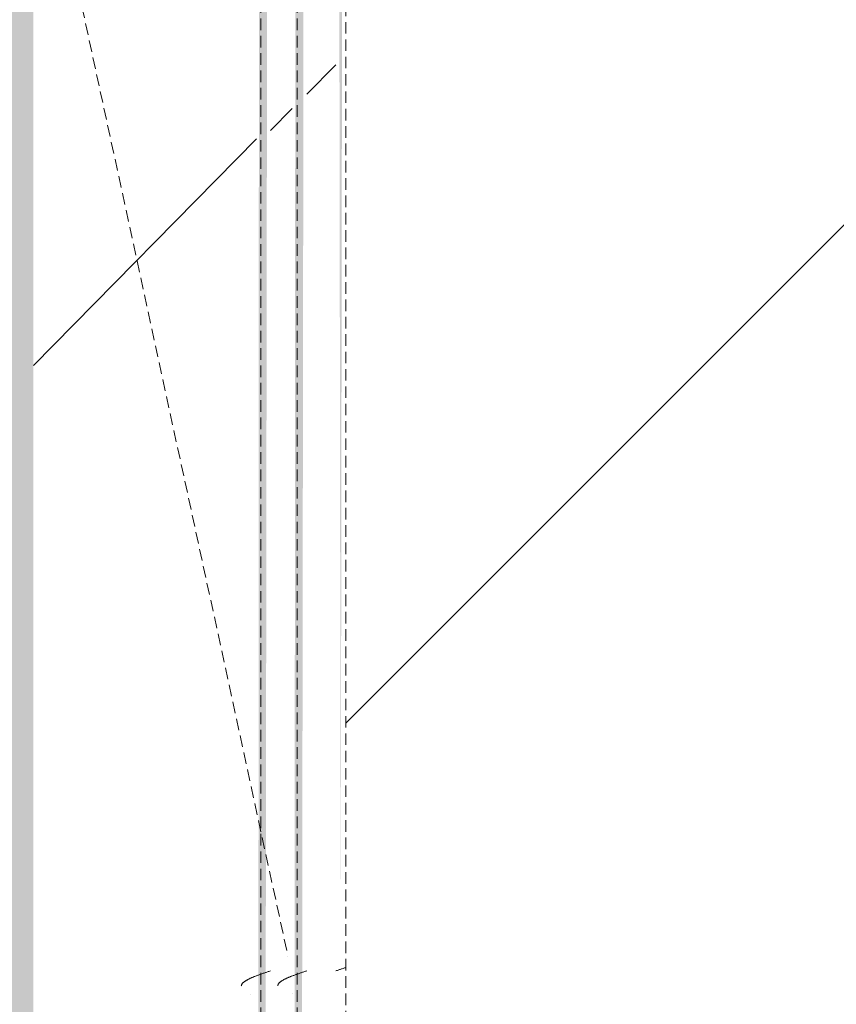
# Model space of a CAD drawing. Header units: millimetres. Extents: x 16156 to 91527, y 4646 to 113494.
# Tile 245 of 256: x 35710 to 36046, y 72117 to 72523. Entities that reach past the tile are written whole.
import ezdxf

# ---------------------------------------------------------------- set-up
doc = ezdxf.new("R2010")
doc.units = ezdxf.units.MM
doc.linetypes.add('ARC Demolished', pattern=[7.14375, 4.7625, -2.38125])
for name, color, linetype, lineweight in [('A--AR9__AlgVoorz', 1, 'Continuous', 9), ('A--L74__VasteSanitaireVoorz', 1, 'ARC Demolished', 9), ('A--L82__LosseGebruikersInvent', 1, 'ARC Demolished', 9)]:
    doc.layers.add(name, color=color, linetype=linetype, lineweight=lineweight)
pattern_1 = [(135, (72113.44, -36801.75), (-212.132, -212.132), [])]
pattern_2 = [(135, (72828.44, -35670.5), (-212.132, -212.132), [])]
pattern_3 = [(135.439, (72828.44, -34585), (-212.1307, -208.9106), [])]

# ---------------------------------------------------------------- blocks, each defined once
blk = doc.blocks.new('73_FU_Keukentop - Type 1-2249611-AB-Begane grond - slooptekening')
at = {"layer": 'A--L82__LosseGebruikersInvent'}
h = blk.add_hatch(dxfattribs=at)
h.set_pattern_fill('FP_61', color=256, style=0, pattern_type=2)
h.set_pattern_definition(pattern_1)
h.paths.add_polyline_path([(1430, -957.5), (1430, 957.5), (-1430, 957.5), (-1430, -957.5), (1266.55, -957.5)])
h = blk.add_hatch(dxfattribs=at)
h.set_pattern_fill('FP_61', color=256, style=0, pattern_type=2)
h.set_pattern_definition(pattern_1)
h.paths.add_polyline_path([(1430, -957.5), (1430, 957.5), (-1430, 957.5), (-1430, -957.5), (1266.55, -957.5)])
blk.add_line((-1430, -957.5), (1430, -957.5), dxfattribs=at)
blk = doc.blocks.new('FP_232-AB-Begane grond - slooptekening')
at = {"layer": 'A--L74__VasteSanitaireVoorz', "color": 240, "linetype": 'Continuous'}
for p, q in [((695.95, 173.51), (695.85, 173.79)), ((695.95, 173.51), (695.85, 173.79)), ((696.05, 173.23), (695.95, 173.51)), ((696.05, 173.23), (695.95, 173.51)), ((696.14, 172.95), (696.05, 173.23)), ((696.14, 172.95), (696.05, 173.23)), ((696.24, 172.66), (696.14, 172.95)), ((696.24, 172.66), (696.14, 172.95)), ((696.34, 172.37), (696.24, 172.66)), ((696.34, 172.37), (696.24, 172.66)), ((696.44, 172.09), (696.34, 172.37)), ((696.44, 172.09), (696.34, 172.37)), ((696.54, 171.8), (696.44, 172.09)), ((696.54, 171.8), (696.44, 172.09)), ((696.63, 171.51), (696.54, 171.8)), ((696.63, 171.51), (696.54, 171.8)), ((696.73, 171.22), (696.63, 171.51)), ((696.73, 171.22), (696.63, 171.51)), ((696.83, 170.92), (696.73, 171.22)), ((696.83, 170.92), (696.73, 171.22)), ((696.93, 170.63), (696.83, 170.92)), ((696.93, 170.63), (696.83, 170.92)), ((697.03, 170.34), (696.93, 170.63)), ((697.03, 170.34), (696.93, 170.63)), ((697.13, 170.04), (697.03, 170.34)), ((697.13, 170.04), (697.03, 170.34)), ((697.22, 169.75), (697.13, 170.04)), ((697.22, 169.75), (697.13, 170.04))]:
    blk.add_line(p, q, dxfattribs=at)
blk = doc.blocks.new('FP_233-AB-Begane grond - slooptekening')
at = {"layer": 'A--L74__VasteSanitaireVoorz', "color": 240, "linetype": 'Continuous'}
for p, q in [((697.32, 157.46), (697.22, 157.75)), ((697.32, 157.46), (697.22, 157.75)), ((697.42, 157.16), (697.32, 157.46)), ((697.42, 157.16), (697.32, 157.46)), ((697.52, 156.87), (697.42, 157.16)), ((697.52, 156.87), (697.42, 157.16)), ((697.62, 156.58), (697.52, 156.87)), ((697.62, 156.58), (697.52, 156.87)), ((697.71, 156.28), (697.62, 156.58)), ((697.71, 156.28), (697.62, 156.58)), ((697.81, 155.99), (697.71, 156.28)), ((697.81, 155.99), (697.71, 156.28)), ((697.91, 155.7), (697.81, 155.99)), ((697.91, 155.7), (697.81, 155.99)), ((698.01, 155.41), (697.91, 155.7)), ((698.01, 155.41), (697.91, 155.7)), ((698.11, 155.13), (698.01, 155.41)), ((698.11, 155.13), (698.01, 155.41)), ((698.21, 154.84), (698.11, 155.13)), ((698.21, 154.84), (698.11, 155.13)), ((698.3, 154.55), (698.21, 154.84)), ((698.3, 154.55), (698.21, 154.84)), ((698.4, 154.27), (698.3, 154.55)), ((698.4, 154.27), (698.3, 154.55)), ((698.5, 153.99), (698.4, 154.27)), ((698.5, 153.99), (698.4, 154.27)), ((698.6, 153.71), (698.5, 153.99)), ((698.6, 153.71), (698.5, 153.99)), ((698.7, 153.44), (698.6, 153.71)), ((698.7, 153.44), (698.6, 153.71)), ((698.79, 153.17), (698.7, 153.44)), ((698.79, 153.17), (698.7, 153.44)), ((698.89, 152.89), (698.79, 153.17)), ((698.89, 152.89), (698.79, 153.17)), ((698.99, 152.63), (698.89, 152.89)), ((698.99, 152.63), (698.89, 152.89)), ((699.09, 152.36), (698.99, 152.63)), ((699.09, 152.36), (698.99, 152.63)), ((699.19, 152.1), (699.09, 152.36)), ((699.19, 152.1), (699.09, 152.36)), ((699.29, 151.84), (699.19, 152.1)), ((699.29, 151.84), (699.19, 152.1)), ((699.38, 151.59), (699.29, 151.84)), ((699.38, 151.59), (699.29, 151.84)), ((699.48, 151.34), (699.38, 151.59)), ((699.48, 151.34), (699.38, 151.59)), ((699.58, 151.09), (699.48, 151.34)), ((699.58, 151.09), (699.48, 151.34)), ((699.68, 150.85), (699.58, 151.09)), ((699.68, 150.85), (699.58, 151.09)), ((699.78, 150.61), (699.68, 150.85)), ((699.78, 150.61), (699.68, 150.85)), ((699.87, 150.38), (699.78, 150.61)), ((699.87, 150.38), (699.78, 150.61)), ((699.97, 150.15), (699.87, 150.38)), ((699.97, 150.15), (699.87, 150.38)), ((700.07, 149.92), (699.97, 150.15)), ((700.07, 149.92), (699.97, 150.15)), ((700.17, 149.7), (700.07, 149.92)), ((700.17, 149.7), (700.07, 149.92)), ((700.27, 149.49), (700.17, 149.7)), ((700.27, 149.49), (700.17, 149.7)), ((700.36, 149.28), (700.27, 149.49)), ((700.36, 149.28), (700.27, 149.49)), ((700.46, 149.07), (700.36, 149.28)), ((700.46, 149.07), (700.36, 149.28)), ((700.56, 148.87), (700.46, 149.07)), ((700.56, 148.87), (700.46, 149.07)), ((700.66, 148.68), (700.56, 148.87)), ((700.66, 148.68), (700.56, 148.87)), ((700.76, 148.49), (700.66, 148.68)), ((700.76, 148.49), (700.66, 148.68)), ((700.86, 148.31), (700.76, 148.49)), ((700.86, 148.31), (700.76, 148.49)), ((700.95, 148.13), (700.86, 148.31)), ((700.95, 148.13), (700.86, 148.31)), ((701.05, 147.95), (700.95, 148.13)), ((701.05, 147.95), (700.95, 148.13)), ((701.15, 147.79), (701.05, 147.95)), ((701.15, 147.79), (701.05, 147.95)), ((701.25, 147.63), (701.15, 147.79)), ((701.25, 147.63), (701.15, 147.79)), ((701.35, 147.47), (701.25, 147.63)), ((701.35, 147.47), (701.25, 147.63)), ((701.44, 147.33), (701.35, 147.47)), ((701.44, 147.33), (701.35, 147.47)), ((701.54, 147.18), (701.44, 147.33)), ((701.54, 147.18), (701.44, 147.33)), ((701.64, 147.05), (701.54, 147.18)), ((701.64, 147.05), (701.54, 147.18)), ((701.74, 146.92), (701.64, 147.05)), ((701.74, 146.92), (701.64, 147.05)), ((701.84, 146.8), (701.74, 146.92)), ((701.84, 146.8), (701.74, 146.92)), ((701.94, 146.68), (701.84, 146.8)), ((701.94, 146.68), (701.84, 146.8)), ((702.03, 146.57), (701.94, 146.68)), ((702.03, 146.57), (701.94, 146.68)), ((702.13, 146.47), (702.03, 146.57)), ((702.13, 146.47), (702.03, 146.57)), ((702.23, 146.37), (702.13, 146.47)), ((702.23, 146.37), (702.13, 146.47)), ((702.33, 146.29), (702.23, 146.37)), ((702.33, 146.29), (702.23, 146.37)), ((702.43, 146.2), (702.33, 146.29)), ((702.43, 146.2), (702.33, 146.29)), ((702.52, 146.13), (702.43, 146.2)), ((702.52, 146.13), (702.43, 146.2)), ((702.62, 146.06), (702.52, 146.13)), ((702.62, 146.06), (702.52, 146.13)), ((702.72, 146), (702.62, 146.06)), ((702.72, 146), (702.62, 146.06)), ((702.82, 145.95), (702.72, 146)), ((702.82, 145.95), (702.72, 146)), ((702.92, 145.9), (702.82, 145.95)), ((702.92, 145.9), (702.82, 145.95)), ((703.02, 145.86), (702.92, 145.9)), ((703.02, 145.86), (702.92, 145.9)), ((703.11, 145.83), (703.02, 145.86)), ((703.11, 145.83), (703.02, 145.86)), ((703.21, 145.8), (703.11, 145.83)), ((703.21, 145.8), (703.11, 145.83)), ((703.31, 145.78), (703.21, 145.8)), ((703.31, 145.78), (703.21, 145.8)), ((703.41, 145.77), (703.31, 145.78)), ((703.41, 145.77), (703.31, 145.78))]:
    blk.add_line(p, q, dxfattribs=at)
at = {"layer": 'A--L74__VasteSanitaireVoorz'}
blk.add_line((-695, 153.75), (715, 153.75), dxfattribs=at)
blk = doc.blocks.new('FP_234-AB-Begane grond - slooptekening')
at = {"layer": 'A--L74__VasteSanitaireVoorz', "color": 240, "linetype": 'Continuous'}
blk.add_line((706.67, 151.75), (706.67, 151.75), dxfattribs=at)
blk.add_line((706.67, 151.75), (706.67, 151.75), dxfattribs=at)
blk = doc.blocks.new('FP_235-AB-Begane grond - slooptekening')
at = {"layer": 'A--L74__VasteSanitaireVoorz', "color": 240, "linetype": 'Continuous'}
for p, q in [((697.36, 142.46), (697.27, 142.75)), ((697.36, 142.46), (697.27, 142.75)), ((697.46, 142.16), (697.36, 142.46)), ((697.46, 142.16), (697.36, 142.46)), ((697.56, 141.87), (697.46, 142.16)), ((697.56, 141.87), (697.46, 142.16)), ((697.66, 141.58), (697.56, 141.87)), ((697.66, 141.58), (697.56, 141.87)), ((697.76, 141.28), (697.66, 141.58)), ((697.76, 141.28), (697.66, 141.58)), ((697.86, 140.99), (697.76, 141.28)), ((697.86, 140.99), (697.76, 141.28)), ((697.95, 140.7), (697.86, 140.99)), ((697.95, 140.7), (697.86, 140.99)), ((698.05, 140.41), (697.95, 140.7)), ((698.05, 140.41), (697.95, 140.7)), ((698.15, 140.13), (698.05, 140.41)), ((698.15, 140.13), (698.05, 140.41)), ((698.25, 139.84), (698.15, 140.13)), ((698.25, 139.84), (698.15, 140.13)), ((698.35, 139.55), (698.25, 139.84)), ((698.35, 139.55), (698.25, 139.84)), ((698.44, 139.27), (698.35, 139.55)), ((698.44, 139.27), (698.35, 139.55)), ((698.54, 138.99), (698.44, 139.27)), ((698.54, 138.99), (698.44, 139.27)), ((698.64, 138.71), (698.54, 138.99)), ((698.64, 138.71), (698.54, 138.99)), ((698.74, 138.44), (698.64, 138.71)), ((698.74, 138.44), (698.64, 138.71)), ((698.84, 138.17), (698.74, 138.44)), ((698.84, 138.17), (698.74, 138.44)), ((698.94, 137.89), (698.84, 138.17)), ((698.94, 137.89), (698.84, 138.17)), ((699.03, 137.63), (698.94, 137.89)), ((699.03, 137.63), (698.94, 137.89)), ((699.13, 137.36), (699.03, 137.63)), ((699.13, 137.36), (699.03, 137.63)), ((699.23, 137.1), (699.13, 137.36)), ((699.23, 137.1), (699.13, 137.36)), ((699.33, 136.84), (699.23, 137.1)), ((699.33, 136.84), (699.23, 137.1)), ((699.43, 136.59), (699.33, 136.84)), ((699.43, 136.59), (699.33, 136.84)), ((699.52, 136.34), (699.43, 136.59)), ((699.52, 136.34), (699.43, 136.59)), ((699.62, 136.09), (699.52, 136.34)), ((699.62, 136.09), (699.52, 136.34)), ((699.72, 135.85), (699.62, 136.09)), ((699.72, 135.85), (699.62, 136.09)), ((699.82, 135.61), (699.72, 135.85)), ((699.82, 135.61), (699.72, 135.85)), ((699.92, 135.38), (699.82, 135.61)), ((699.92, 135.38), (699.82, 135.61)), ((700.02, 135.15), (699.92, 135.38)), ((700.02, 135.15), (699.92, 135.38)), ((700.11, 134.92), (700.02, 135.15)), ((700.11, 134.92), (700.02, 135.15)), ((700.21, 134.7), (700.11, 134.92)), ((700.21, 134.7), (700.11, 134.92)), ((700.31, 134.49), (700.21, 134.7)), ((700.31, 134.49), (700.21, 134.7)), ((700.41, 134.28), (700.31, 134.49)), ((700.41, 134.28), (700.31, 134.49)), ((700.51, 134.07), (700.41, 134.28)), ((700.51, 134.07), (700.41, 134.28)), ((700.6, 133.87), (700.51, 134.07)), ((700.6, 133.87), (700.51, 134.07)), ((700.7, 133.68), (700.6, 133.87)), ((700.7, 133.68), (700.6, 133.87)), ((700.8, 133.49), (700.7, 133.68)), ((700.8, 133.49), (700.7, 133.68)), ((700.9, 133.31), (700.8, 133.49)), ((700.9, 133.31), (700.8, 133.49)), ((701, 133.13), (700.9, 133.31)), ((701, 133.13), (700.9, 133.31)), ((701.1, 132.95), (701, 133.13)), ((701.1, 132.95), (701, 133.13)), ((701.19, 132.79), (701.1, 132.95)), ((701.19, 132.79), (701.1, 132.95)), ((701.29, 132.63), (701.19, 132.79)), ((701.29, 132.63), (701.19, 132.79)), ((701.39, 132.47), (701.29, 132.63)), ((701.39, 132.47), (701.29, 132.63)), ((701.49, 132.33), (701.39, 132.47)), ((701.49, 132.33), (701.39, 132.47)), ((701.59, 132.18), (701.49, 132.33)), ((701.59, 132.18), (701.49, 132.33)), ((701.68, 132.05), (701.59, 132.18)), ((701.68, 132.05), (701.59, 132.18)), ((701.78, 131.92), (701.68, 132.05)), ((701.78, 131.92), (701.68, 132.05)), ((701.88, 131.8), (701.78, 131.92)), ((701.88, 131.8), (701.78, 131.92)), ((701.98, 131.68), (701.88, 131.8)), ((701.98, 131.68), (701.88, 131.8)), ((702.08, 131.57), (701.98, 131.68)), ((702.08, 131.57), (701.98, 131.68)), ((702.18, 131.47), (702.08, 131.57)), ((702.18, 131.47), (702.08, 131.57)), ((702.27, 131.37), (702.18, 131.47)), ((702.27, 131.37), (702.18, 131.47)), ((702.37, 131.29), (702.27, 131.37)), ((702.37, 131.29), (702.27, 131.37)), ((702.47, 131.2), (702.37, 131.29)), ((702.47, 131.2), (702.37, 131.29)), ((702.57, 131.13), (702.47, 131.2)), ((702.57, 131.13), (702.47, 131.2)), ((702.67, 131.06), (702.57, 131.13)), ((702.67, 131.06), (702.57, 131.13)), ((702.76, 131), (702.67, 131.06)), ((702.76, 131), (702.67, 131.06)), ((702.86, 130.95), (702.76, 131)), ((702.86, 130.95), (702.76, 131)), ((702.96, 130.9), (702.86, 130.95)), ((702.96, 130.9), (702.86, 130.95)), ((703.06, 130.86), (702.96, 130.9)), ((703.06, 130.86), (702.96, 130.9)), ((703.16, 130.83), (703.06, 130.86)), ((703.16, 130.83), (703.06, 130.86)), ((703.26, 130.8), (703.16, 130.83)), ((703.26, 130.8), (703.16, 130.83)), ((703.35, 130.78), (703.26, 130.8)), ((703.35, 130.78), (703.26, 130.8)), ((703.45, 130.77), (703.35, 130.78)), ((703.45, 130.77), (703.35, 130.78))]:
    blk.add_line(p, q, dxfattribs=at)
at = {"layer": 'A--L74__VasteSanitaireVoorz'}
blk.add_line((-695, 138.75), (715, 138.75), dxfattribs=at)
blk = doc.blocks.new('FP_236-AB-Begane grond - slooptekening')
at = {"layer": 'A--L74__VasteSanitaireVoorz', "color": 240, "linetype": 'Continuous'}
blk.add_line((707.02, 134.61), (707.02, 134.61), dxfattribs=at)
blk.add_line((707.02, 134.61), (707.02, 134.61), dxfattribs=at)
blk = doc.blocks.new('52_PF_FB_Gutter_rectangle - End Outlet - 1430mm_W_ x 300mm_L_ x 60mm_H_ x 160mm_Dia_ 2-2250497-AB-Begane grond - slooptekening')
at = {"layer": 'A--L74__VasteSanitaireVoorz', "linetype": 'Continuous'}
h = blk.add_hatch(dxfattribs=at)
h.set_pattern_fill('FP_68', color=256, style=0, pattern_type=2)
h.set_pattern_definition(pattern_2)
h.paths.add_polyline_path([(715, 157.75), (712.75, 169.75), (-695, 169.75), (-695, 157.75), (706, 157.75)])
h = blk.add_hatch(dxfattribs=at)
h.set_pattern_fill('FP_68', color=256, style=0, pattern_type=2)
h.set_pattern_definition(pattern_2)
h.paths.add_polyline_path([(715, 157.75), (712.75, 169.75), (-695, 169.75), (-695, 157.75), (706, 157.75)])
h = blk.add_hatch(dxfattribs=at)
h.set_pattern_fill('FP_68', color=256, style=0, pattern_type=2)
h.set_pattern_definition(pattern_2)
h.paths.add_polyline_path([(715, 142.75), (715, 151.75), (-695, 151.75), (-695, 142.75), (697.57, 142.75)])
h = blk.add_hatch(dxfattribs=at)
h.set_pattern_fill('FP_68', color=256, style=0, pattern_type=2)
h.set_pattern_definition(pattern_2)
h.paths.add_polyline_path([(715, 142.75), (715, 151.75), (-695, 151.75), (-695, 142.75), (697.57, 142.75)])
h = blk.add_hatch(dxfattribs=at)
h.set_pattern_fill('FP_69', color=256, style=0, pattern_type=2)
h.set_pattern_definition(pattern_3)
h.paths.add_polyline_path([(715, 45.2), (715, 137.1), (-695, 137.1), (-695, 45.2), (559.99, 45.2)])
h = blk.add_hatch(dxfattribs=at)
h.set_pattern_fill('FP_69', color=256, style=0, pattern_type=2)
h.set_pattern_definition(pattern_3)
h.paths.add_polyline_path([(715, 45.2), (715, 137.1), (-695, 137.1), (-695, 45.2), (559.99, 45.2)])
at = {"layer": 'A--L74__VasteSanitaireVoorz'}
blk.add_line((0, 0), (691.25, 150), dxfattribs=at)
at = {"layer": 'A--L74__VasteSanitaireVoorz', "linetype": 'Continuous'}
for name in ['FP_232-AB-Begane grond - slooptekening', 'FP_234-AB-Begane grond - slooptekening', 'FP_236-AB-Begane grond - slooptekening']:
    blk.add_blockref(name, (0, 0), dxfattribs=at)
at = {"layer": 'A--L74__VasteSanitaireVoorz'}
for name in ['FP_233-AB-Begane grond - slooptekening', 'FP_235-AB-Begane grond - slooptekening']:
    blk.add_blockref(name, (0, 0), dxfattribs=at)

msp = doc.modelspace()

# ---------------------------------------------------------------- hatches: boundary and pattern name
at = {"layer": 'A--AR9__AlgVoorz'}
h = msp.add_hatch(color=7, dxfattribs=at)
h.paths.add_polyline_path([(34992.21, 66090.94), (35035.69, 66090.94), (35035.69, 66103.44), (44949.11, 66103.44), (44949.11, 69721.44), (44914.25, 69721.44), (44914.25, 68707.44), (43114.25, 68707.44), (43114.25, 69721.44), (41917.26, 69725.44), (41917.26, 70221.44), (43114.25, 70224.13), (43114.25, 72321.44), (41917.26, 72325.44), (41917.26, 72821.44), (43114.25, 72829.12), (43114.25, 73543.44), (44914.25, 73543.44), (44914.25, 72821.44), (44949.11, 72821.44), (44946.01, 73925.94), (39384.05, 73925.94), (39384.05, 73938.44), (33209.25, 73938.44), (33209.25, 72383.44), (32470.07, 72383.44), (32470.07, 70583.44), (33209.25, 70583.44), (33209.25, 66383.44), (32470.07, 66383.44), (32470.07, 66090.94), (34835.58, 66090.94)])
h.paths.add_polyline_path([(37637.57, 66285.44), (35496.75, 66289.44), (35500.75, 66304.27), (35844.25, 66305.44), (35840.25, 69126.62), (35496.75, 69129.44), (35496.77, 69144.27), (38106.75, 69141.01), (38102.75, 69126.62), (37759.25, 69125.44), (37763.25, 66304.27), (38106.75, 66297.88), (38106.75, 66286.62), (37759.25, 66285.44)])
h.paths.add_polyline_path([(35828.25, 66305.44), (35824.38, 66305.44), (35828.25, 69125.44), (35844.11, 69125.44), (35840.25, 66305.44)])
h.paths.add_polyline_path([(38104.75, 66305.44), (38086.88, 66305.44), (38090.75, 69125.44), (38106.61, 69125.44), (38105.58, 66305.44)])
h.paths.add_polyline_path([(35497.28, 66305.44), (35496.88, 66305.44), (35500.75, 69125.44), (35516.61, 69125.44), (35512.75, 66305.44), (35497.92, 66305.44)])
h.paths.add_polyline_path([(38070.1, 66305.44), (37978.2, 66305.44), (37978.2, 69125.44), (38071.54, 69125.44), (38070.54, 66305.44)])
h.paths.add_polyline_path([(37759.78, 66305.44), (37759.38, 66305.44), (37763.25, 69125.44), (37779.11, 69125.44), (37775.25, 66305.44), (37760.42, 66305.44)])
h.paths.add_polyline_path([(38084.75, 66305.44), (38071.88, 66305.44), (38075.75, 69125.44), (38086.68, 69125.44), (38085.27, 66305.44)])
h.paths.add_polyline_path([(35517.02, 66305.44), (35516.82, 66305.44), (35518.75, 69125.44), (35531.61, 69125.44), (35527.75, 66305.44), (35517.33, 66305.44)])
h.paths.add_polyline_path([(35769.58, 66305.44), (35715.7, 66305.44), (35715.7, 69125.44), (35809.04, 69125.44), (35807.6, 66305.44)])
h.paths.add_polyline_path([(35822.25, 66305.44), (35809.38, 66305.44), (35813.25, 69125.44), (35824.18, 69125.44), (35822.77, 66305.44)])
h.paths.add_polyline_path([(37779.52, 66305.44), (37779.32, 66305.44), (37781.25, 69125.44), (37794.11, 69125.44), (37790.25, 66305.44), (37779.83, 66305.44)])
h.paths.add_polyline_path([(37871.06, 66305.44), (37794.46, 66305.44), (37795.9, 69125.44), (37887.79, 69125.44), (37887.79, 66305.44)])
h.paths.add_polyline_path([(35536.08, 66305.44), (35531.96, 66305.44), (35536.08, 69125.44), (35625.29, 69125.44), (35625.29, 66305.44)])
h.paths.add_polyline_path([(42495.26, 69741.44), (42497.26, 69741.44), (42495.26, 69743.44)])
h.paths.add_polyline_path([(42708.75, 69741.44), (43079.79, 69741.44), (43079.79, 70201.44), (42554.72, 70201.44), (42554.72, 69741.44)])
h.paths.add_polyline_path([(43095.26, 69741.44), (43097.26, 69741.44), (43095.26, 69743.44)])
h.paths.add_polyline_path([(42307.54, 69741.44), (42479.79, 69741.44), (42479.79, 70201.44), (41954.72, 70201.44), (41954.72, 69741.44), (42074.04, 69741.44)])
h.paths.add_polyline_path([(41937.26, 69741.44), (41939.26, 69743.44), (41937.26, 69993.95)])
h.paths.add_polyline_path([(44914.25, 70221.44), (44949.11, 70221.44), (44949.11, 72321.44), (44914.25, 72321.44), (44914.25, 70278.26)])
h.paths.add_polyline_path([(37759.25, 70683.44), (35496.75, 70687.44), (35500.75, 70702.27), (35844.25, 70703.44), (35840.25, 73524.62), (35496.75, 73527.44), (35500.75, 73542.27), (38106.75, 73539.44), (38102.75, 73524.62), (37759.25, 73523.44), (37763.25, 70702.27), (38106.75, 70699.44), (38102.75, 70684.62), (37759.26, 70684.62)])
h.paths.add_polyline_path([(35527.75, 70703.44), (35516.82, 70703.44), (35518.75, 73523.44), (35531.61, 73523.44), (35528.78, 70703.44)])
h.paths.add_polyline_path([(35512.75, 70703.44), (35496.88, 70703.44), (35500.75, 73523.44), (35516.61, 73523.44), (35513.78, 70703.44)])
h.paths.add_polyline_path([(35533.4, 70703.44), (35531.96, 70703.44), (35536.08, 73523.44), (35625.29, 73523.44), (35625.29, 70703.44), (35536.08, 70703.44)])
h.paths.add_polyline_path([(35715.7, 70703.44), (35715.7, 73523.44), (35809.04, 73523.44), (35807.6, 70703.44), (35769.58, 70703.44)])
h.paths.add_polyline_path([(37759.46, 70703.44), (37759.38, 70703.44), (37763.25, 73523.44), (37779.11, 73523.44), (37775.25, 70703.44), (37759.78, 70703.44)])
h.paths.add_polyline_path([(37781.25, 70703.44), (37779.32, 70703.44), (37781.25, 73523.44), (37794.11, 73523.44), (37790.25, 70703.44)])
h.paths.add_polyline_path([(37794.46, 70703.44), (37795.9, 73523.44), (37887.79, 73523.44), (37887.79, 70703.44), (37794.72, 70703.44)])
h.paths.add_polyline_path([(35809.78, 70703.44), (35809.38, 70703.44), (35813.25, 73523.44), (35824.18, 73523.44), (35822.25, 70703.44), (35810.42, 70703.44)])
h.paths.add_polyline_path([(38087.92, 70703.44), (38086.88, 70703.44), (38090.75, 73523.44), (38106.61, 73523.44), (38102.75, 70703.44), (38088.75, 70703.44)])
h.paths.add_polyline_path([(35824.78, 70703.44), (35824.38, 70707), (35828.25, 73523.44), (35844.11, 73523.44), (35840.25, 70703.44), (35825.42, 70703.44)])
h.paths.add_polyline_path([(38086.68, 70703.44), (38071.88, 70703.44), (38075.75, 73523.44), (38086.68, 73523.44), (38086.68, 70846.89)])
h.paths.add_polyline_path([(37978.2, 70703.44), (37978.2, 73523.44), (38071.54, 73523.44), (38070.1, 70703.44)])
h.paths.add_polyline_path([(41209.25, 71043.44), (40509.25, 71043.44), (40509.25, 73543.44), (41209.25, 73543.44), (41209.25, 71415.52)])
h.paths.add_polyline_path([(42774.53, 72341.44), (43079.79, 72341.44), (43079.79, 72801.44), (42554.72, 72801.44), (42554.72, 72341.44), (42734.16, 72341.44)])
h.paths.add_polyline_path([(42074.04, 72341.44), (42479.79, 72341.44), (42479.79, 72801.44), (41954.72, 72801.44), (41954.72, 72341.44)])
h.paths.add_polyline_path([(42537.26, 72341.44), (42539.26, 72343.44), (42537.26, 72552.77)])
h.paths.add_polyline_path([(43095.26, 72341.44), (43097.26, 72341.44), (43095.26, 72343.44)])
h.paths.add_polyline_path([(42495.26, 72341.44), (42497.26, 72341.44), (42495.26, 72343.44)])

# ---------------------------------------------------------------- block references
at = {"layer": 'A--L74__VasteSanitaireVoorz', "rotation": 269.9999999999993}
msp.add_blockref('52_PF_FB_Gutter_rectangle - End Outlet - 1430mm_W_ x 300mm_L_ x 60mm_H_ x 160mm_Dia_ 2-2250497-AB-Begane grond - slooptekening', (35670.5, 72828.44), dxfattribs=at)
at = {"layer": 'A--L82__LosseGebruikersInvent', "rotation": 269.9999999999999}
msp.add_blockref('73_FU_Keukentop - Type 1-2249611-AB-Begane grond - slooptekening', (36801.75, 72113.44), dxfattribs=at)

doc.saveas('drawing.dxf')
